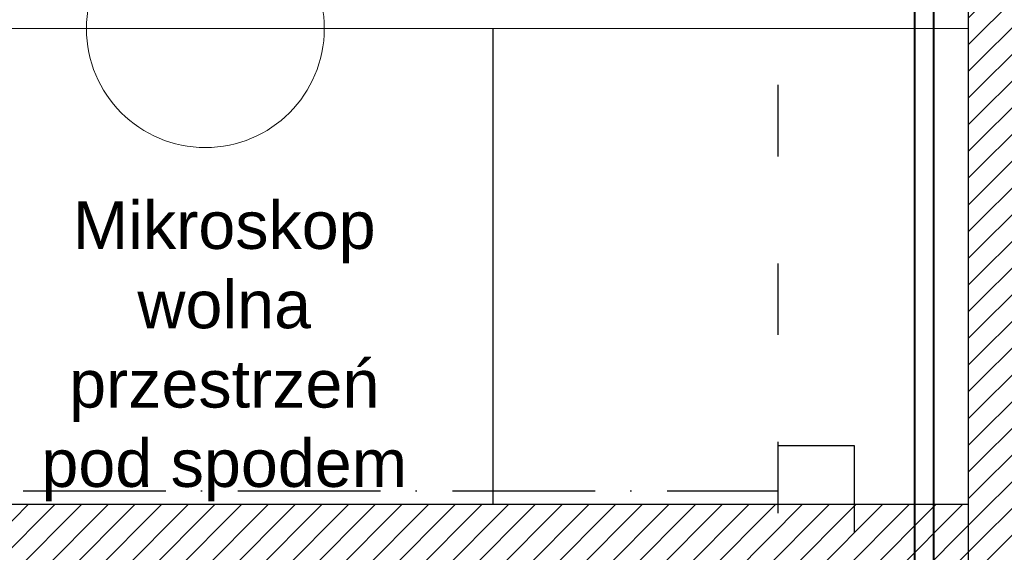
# Model space of a CAD drawing. Header units: millimetres. Extents: x 24385 to 79107, y -56478 to -23676.
# Tile 202 of 256: x 27591 to 27757, y -25699 to -25609. Entities that reach past the tile are written whole.
import ezdxf

# ---------------------------------------------------------------- set-up
doc = ezdxf.new("R2010")
doc.units = ezdxf.units.MM
doc.header["$LTSCALE"] = 2
doc.linetypes.add('ACAD_ISO03W100', pattern=[30, 12, -18])
doc.linetypes.add('ACAD_ISO10W100', pattern=[18, 12, -3, 0, -3])
for name, color, linetype, lineweight in [('0_OPIS', 7, 'Continuous', 13), ('3DPLAN_A_TABELKA POMIESZCZEŃ', 7, 'Continuous', 0), ('AW_MEB_KUCH', 23, 'Continuous', 0), ('Opisy', 7, 'Continuous', 13)]:
    doc.layers.add(name, color=color, linetype=linetype, lineweight=lineweight)
for name, color, linetype in [('3DPLAN_A_KRESKOWANIE 1', 253, 'Continuous'), ('3DPLAN_A_OPIS', 8, 'Continuous'), ('3DPLAN_K_NOŚNA', 7, 'Continuous')]:
    doc.layers.add(name, color=color, linetype=linetype)
for name, color, linetype, lineweight, true_color in [('cw', 7, 'Continuous', 40, 0xf79809), ('FURNITURE ZD 1 500', 7, 'Continuous', 13, 0x9fa8a5), ('kanalizacja', 7, 'Continuous', 30, 0xbf3000), ('kanalizacja pod stropem skropliny', 7, 'Continuous', 30, 0x60bb04), ('wodociag', 7, 'Continuous', 40, 0x0e97f1)]:
    doc.layers.add(name, color=color, linetype=linetype, lineweight=lineweight, true_color=true_color)
doc.styles.add('ARIAL', font='arial.ttf')
pattern_1 = [(45, (5728.076, 0), (-2.24506403, 2.24506403), [])]

# ---------------------------------------------------------------- blocks, each defined once
blk = doc.blocks.new('kondygnacja -1')
at = {"layer": '3DPLAN_A_KRESKOWANIE 1'}
h = blk.add_hatch(dxfattribs=at)
h.set_pattern_fill('ANSI31', color=256, scale=7.5, style=0)
h.set_pattern_definition([(45, (23044.838, -26883.88), (-16.83798, 16.83798), [])])
h.paths.add_polyline_path([(31677.49, -24430.84), (30214.87, -24430.84), (30214.87, -24470.84), (30429.61, -24470.84), (30429.61, -24477.84), (30447.61, -24477.84), (30447.61, -24818.84), (30476.61, -24818.84), (30476.61, -24470.84), (31012.61, -24470.84), (31012.61, -24478.84), (31079.61, -24478.84), (31079.61, -24470.84), (31638.61, -24470.84), (31638.61, -25036.84), (31079.61, -25036.84), (31079.61, -25028.84), (31012.61, -25028.84), (31012.61, -25036.84), (30611.38, -25036.84), (30611.38, -25072.84), (31023.61, -25072.84), (31034.61, -25082.84), (31034.61, -25330.84), (31023.61, -25340.84), (30831.4, -25340.84, -0.038531), (30832.58, -25356.18), (30832.58, -25371.84), (31079.61, -25371.84), (31079.61, -25072.84), (31638.61, -25072.84), (31638.61, -25943.84), (30832.58, -25943.84), (30832.58, -26009.84), (31677.49, -26009.84)])
h.paths.add_polyline_path([(30682.61, -26009.84), (30832.58, -26009.84), (30832.58, -25943.84), (30760.61, -25943.84), (30760.61, -25454.67), (30735.61, -25464.58), (30735.61, -25943.84), (30682.61, -25943.84)])
h.paths.add_polyline_path([(30679.61, -25371.84), (30735.61, -25371.84), (30735.61, -25464.58), (30760.61, -25454.67), (30760.61, -25371.84), (30832.58, -25371.84), (30832.58, -25356.18, 0.038531), (30831.4, -25340.84), (30679.61, -25340.84)])
h.paths.add_polyline_path([(30355.83, -25371.84), (30425.61, -25371.84), (30425.61, -25379.84), (30463.61, -25379.84), (30463.61, -25424.74), (30471.61, -25424.74), (30471.61, -25395.84), (30533.61, -25395.84), (30533.61, -25371.84), (30576.61, -25371.84), (30576.61, -25341.84), (30472.61, -25341.84), (30472.61, -25326.84), (30427.61, -25326.84), (30427.61, -25341.84), (30355.83, -25341.84)])
h.paths.add_polyline_path([(30456.61, -25936.84), (30425.61, -25936.84), (30425.61, -25945.84), (30380.61, -25945.84), (30380.61, -26009.84), (30512.61, -26009.84), (30512.61, -25943.84), (30466.61, -25943.84), (30466.61, -25712.84), (30456.61, -25712.84)])
h.paths.add_polyline_path([(28888.61, -25941.84), (28888.61, -26009.84), (29013.61, -26009.84), (29013.61, -25941.84)])
h.paths.add_polyline_path([(28591.17, -26009.84), (28591.17, -25944.84), (28547.61, -25944.84), (28547.61, -26009.84)])
h.paths.add_polyline_path([(28624.61, -25870.53), (28654.8, -25870.53), (28654.8, -25924.53), (28624.61, -25924.53), (28624.61, -25944.84), (28591.17, -25944.84), (28591.17, -26009.84), (28713.61, -26009.84), (28713.61, -25941.84), (28672.61, -25941.84), (28672.61, -25932.84), (28657.61, -25932.84), (28657.61, -25716.84), (28624.61, -25716.84)])
h.paths.add_polyline_path([(28372.61, -25944.84), (28328.61, -25944.84), (28328.61, -25907.84), (28282.61, -25907.84), (28282.61, -25944.84), (28248.61, -25944.84), (28248.61, -26009.84), (28372.61, -26009.84)])
h.paths.add_polyline_path([(28092.61, -25563.84), (28054.61, -25563.84), (28054.61, -25383.84), (28067.6, -25383.84), (28067.61, -25375.84), (28340.61, -25375.84), (28340.61, -25341.84), (28070.61, -25341.84), (28070.61, -25332.84), (28030.61, -25332.84), (28030.61, -25395.6), (28048.71, -25395.6), (28048.71, -25449.6), (28030.61, -25449.6), (28030.61, -26009.84), (28073.61, -26009.84), (28073.61, -25944.84), (28054.61, -25944.84), (28054.61, -25668.84), (28092.61, -25668.84)])
h.paths.add_polyline_path([(27949.61, -25495.75), (27949.61, -25507.75), (27983.29, -25507.75), (27983.29, -25521.75), (27949.61, -25521.75), (27949.61, -25531.84), (27999.61, -25531.84), (27999.61, -25934.84), (27982.61, -25934.84), (27982.61, -25942.84), (27947.61, -25942.84), (27947.61, -26009.84), (28026.62, -26009.84), (28026.62, -25449.6), (27999.61, -25449.6), (27999.61, -25463.84), (27949.61, -25463.84), (27949.61, -25481.75), (27983.29, -25481.75), (27983.29, -25495.75)])
h.paths.add_polyline_path([(27982.61, -25361.84), (27952.61, -25361.84), (27952.61, -25332.84), (28026.62, -25332.84), (28026.62, -25395.6), (27999.61, -25395.6), (27999.61, -25377.84), (27982.61, -25377.84)])
h.paths.add_polyline_path([(26818.61, -25892.84), (26781.49, -25892.84), (26781.49, -26009.84), (26894.54, -26009.84), (26894.54, -25942.84), (26830.61, -25942.84), (26830.61, -25930.84), (26818.61, -25930.84)])
h.paths.add_polyline_path([(26894.54, -26009.84), (27115.94, -26009.84), (27115.94, -25942.84), (26894.54, -25942.84)])
h.paths.add_polyline_path([(27115.94, -25942.84), (27115.94, -26009.84), (27466.61, -26009.84), (27466.61, -25942.84), (27427.61, -25942.84), (27427.61, -25933.84), (27384.61, -25933.84), (27384.61, -25942.84)])
h.paths.add_polyline_path([(27641.61, -25942.84), (27641.61, -26009.84), (27802.61, -26009.84), (27802.61, -25942.84)])
h.paths.add_polyline_path([(30621.1, -25040.47), (30688.37, -25040.47), (30688.37, -25072.87), (30621.1, -25072.87)], flags=24)
at = {"layer": '3DPLAN_A_OPIS', "lineweight": 0, "transparency": 33554687}
h = blk.add_hatch(dxfattribs=at)
h.set_pattern_fill('ANSI31', color=1)
h.set_pattern_definition(pattern_1)
h.paths.add_polyline_path([(27183.61, -25705.84), (26818.61, -25705.84), (26818.61, -25717.84), (27183.61, -25717.84)])
h.paths.add_polyline_path([(27280.61, -25717.84), (27350.61, -25717.84), (27350.61, -25705.84), (27268.61, -25705.84), (27268.61, -25942.84), (27280.61, -25942.84)])
h.paths.add_polyline_path([(27445.61, -25762.54), (27445.61, -25702.54), (27750.61, -25702.54), (27750.61, -25690.54), (27435.61, -25690.54), (27435.61, -25762.54)])
h.paths.add_polyline_path([(27478.11, -25377.84), (27478.11, -25456.28), (27490.11, -25456.28), (27490.11, -25377.84)])
h.paths.add_polyline_path([(27378.51, -25466.84), (27378.51, -25478.84), (27569.7, -25478.84), (27569.7, -25466.84), (27490.11, -25466.84), (27490.11, -25377.84), (27478.11, -25377.84), (27478.11, -25466.84)])
h.paths.add_polyline_path([(27490.11, -25376.28), (27478.11, -25376.28), (27478.11, -25377.84), (27490.11, -25377.84)])
h.paths.add_polyline_path([(27490.11, -25377.84), (27490.11, -25361.84), (27478.11, -25361.84), (27478.11, -25377.84)])
h.paths.add_polyline_path([(27218.11, -25377.84), (27218.11, -25361.84), (27206.11, -25361.84), (27206.11, -25377.84)])
h.paths.add_polyline_path([(27206.11, -25478.84), (27288.51, -25478.84), (27288.51, -25466.84), (27218.11, -25466.84), (27218.11, -25377.84), (27206.11, -25377.84)])
h = blk.add_hatch(dxfattribs=at)
h.set_pattern_fill('ANSI31', color=1)
h.set_pattern_definition(pattern_1)
h.paths.add_polyline_path([(27762.61, -25942.84), (27762.61, -25825.84), (27750.61, -25825.84), (27750.61, -25942.84)])
h.paths.add_polyline_path([(27750.61, -25724.84), (27762.61, -25724.84), (27762.61, -25377.84), (27750.61, -25377.84), (27750.61, -25466.84), (27659.7, -25466.84), (27659.7, -25478.84), (27750.61, -25478.84)])
h.paths.add_polyline_path([(27750.61, -25361.84), (27750.61, -25377.84), (27762.61, -25377.84), (27762.61, -25361.84)])
at = {"layer": '3DPLAN_A_OPIS', "color": 1, "lineweight": 30}
for p, q in [((27750.61, -25724.84), (27750.61, -25478.84)), ((27435.61, -25690.54), (27750.61, -25690.54))]:
    blk.add_line(p, q, dxfattribs=at)
at = {"layer": '3DPLAN_K_NOŚNA'}
blk.add_line((27670.61, -25610.54), (27670.61, -25690.54), dxfattribs=at)
at = {"layer": 'AW_MEB_KUCH', "ltscale": 0.1}
blk.add_lwpolyline([(27435.61, -25690.54), (27750.61, -25690.54), (27750.61, -25610.54), (27435.61, -25610.54)], close=True, dxfattribs=at)
at = {"layer": 'FURNITURE ZD 1 500', "lineweight": 0}
blk.add_circle((27622.25, -25610.58), 20, dxfattribs=at)
at = {"layer": '3DPLAN_A_OPIS', "color": 1, "lineweight": 30, "style": 'ARIAL'}
for tag, p in [('PRZESUNIĘCIE_WEJŚCIA', (27655.16, -24535.33)), ('WYŁĄCZONE', (27007.18, -24723.98)), ('Z_OPRACOWANIA', (26996.84, -24746.42)), ('WYŁĄCZONE', (30803.05, -24760.87)), ('Z_OPRACOWANIA', (30792.71, -24783.3)), ('WYŁĄCZONE', (28894.9, -24826.59)), ('Z_OPRACOWANIA', (28884.56, -24849.03)), ('POWIĘKSZENIE_WEJŚCIA', (28313.68, -25144.41)), ('POWIĘKSZENIE_WEJŚCIA', (29600.62, -25191.36)), ('POWIĘKSZENIE_WEJŚCIA', (28011.45, -25235.42)), ('WYŁĄCZONE', (29754.42, -25678.17)), ('Z_OPRACOWANIA', (29744.08, -25700.6)), ('WYJŚCIE_EWAKUACYJNE', (27763.79, -26106.07))]:
    blk.add_attdef(tag, p, '', height=12, dxfattribs=at)
at = {"layer": '3DPLAN_A_OPIS', "color": 0, "lineweight": 30, "style": 'ARIAL'}
for tag, p in [('UGUL_1', (29350.3, -24586.01)), ('UGUL_2', (29622.92, -24586.01)), ('UGUL_3', (29833.15, -24586.01))]:
    blk.add_attdef(tag, p, '', height=12, dxfattribs=at)
at = {"layer": '3DPLAN_A_TABELKA POMIESZCZEŃ', "ltscale": 0.5, "style": 'ARIAL'}
for tag, p in [('KURTYNA', (27861.91, -26064.85)), ('POWIETRZNA', (27861.91, -26084.56))]:
    blk.add_attdef(tag, p, '', height=12, dxfattribs=at)
at = {"layer": 'Opisy', "ltscale": 0.5, "insert": (27588.23, -25639.61), "char_height": 8, "width": 74.3914, "attachment_point": 1, "style": 'ARIAL'}
blk.add_mtext('\\pxqc;Mikroskop\\Pwolna \\Pprzestrzeń\\Ppod spodem', dxfattribs=at)

msp = doc.modelspace()

# ---------------------------------------------------------------- linework, layer by layer
at = {"layer": 'cw'}
msp.add_line((27744.72, -25310.07), (27744.72, -25944.09), dxfattribs=at)
at = {"layer": 'kanalizacja', "linetype": 'ACAD_ISO03W100', "ltscale": 0.5}
msp.add_lwpolyline([(27718.58, -25932.05), (27718.58, -25329.11)], dxfattribs=at)
at = {"layer": 'kanalizacja pod stropem skropliny', "linetype": 'ACAD_ISO10W100'}
for points in [[(27731.41, -25731.33), (27731.41, -25680.69), (27718.58, -25680.69)], [(27170.07, -25728.94), (27158.42, -25728.94), (27158.42, -25695.69), (27158.42, -25688.27), (27718.58, -25688.27)]]:
    msp.add_lwpolyline(points, dxfattribs=at)
at = {"layer": 'wodociag'}
msp.add_line((27741.58, -25948.69), (27741.58, -25304.58), dxfattribs=at)

# ---------------------------------------------------------------- block references
at = {"layer": '0_OPIS'}
msp.add_blockref('kondygnacja -1', (0, 0), dxfattribs=at)

doc.saveas('drawing.dxf')
